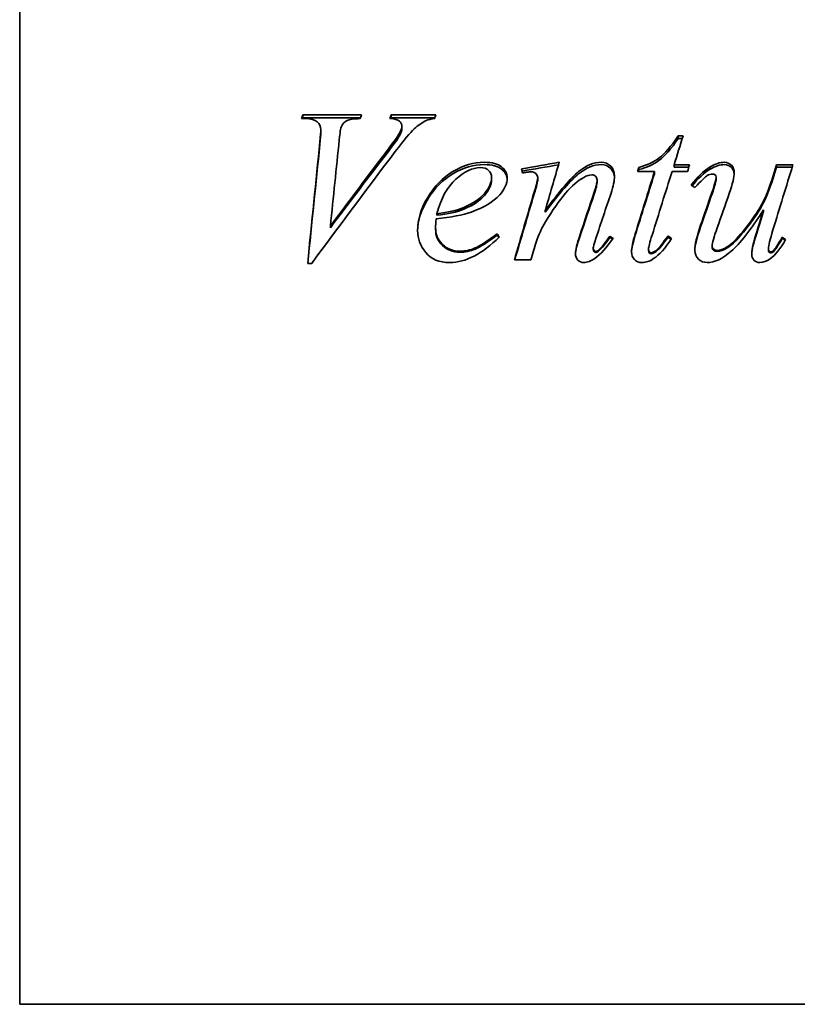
# Model space of a CAD drawing. Header units: millimetres. Extents: x 239 to 601, y 39 to 555.
# Tile 2 of 6: x 239 to 318, y 261 to 360. Entities that reach past the tile are written whole.
import ezdxf

# ---------------------------------------------------------------- set-up
doc = ezdxf.new("R2010")
doc.units = ezdxf.units.MM
doc.header["$LTSCALE"] = 2
doc.layers.add('Krawędzie widoczne(ISO)', color=7, linetype='Continuous', lineweight=35, true_color=0x262659)

msp = doc.modelspace()

# ---------------------------------------------------------------- linework, layer by layer
at = {"layer": 'Krawędzie widoczne(ISO)'}
for p, q in [((239.301, 398.221), (239.301, 260.521)), ((267.886, 350.384), (273.817, 350.384)), ((267.886, 350.079), (267.886, 350.384)), ((276.832, 350.384), (281.33, 350.384)), ((276.832, 350.079), (276.832, 350.384)), ((268.18, 349.998), (267.776, 349.998)), ((267.886, 350.079), (273.72, 350.079)), ((276.832, 350.079), (281.242, 350.079)), ((277.898, 348.96), (277.898, 349.249)), ((269.712, 348.601), (269.712, 348.885)), ((277.739, 348.393), (277.739, 348.673)), ((305.815, 348.249), (306.305, 348.249)), ((305.815, 347.975), (305.815, 348.249)), ((305.815, 347.975), (306.221, 347.975)), ((305.411, 345.333), (306.942, 345.333)), ((305.411, 345.101), (305.411, 345.333)), ((315.729, 345.333), (317.408, 345.333)), ((315.729, 345.101), (315.729, 345.333)), ((303.413, 344.641), (301.722, 344.641)), ((301.832, 344.843), (301.832, 345.071)), ((303.413, 344.419), (303.413, 344.641)), ((306.759, 344.641), (305.19, 344.641)), ((305.411, 345.101), (306.881, 345.101)), ((309.05, 344.89), (309.05, 345.118)), ((315.472, 344.219), (315.472, 344.437)), ((315.729, 345.101), (317.336, 345.101)), ((286.967, 343.818), (286.967, 344.031)), ((291.624, 343.829), (291.624, 344.043)), ((297.616, 343.617), (297.616, 343.827)), ((309.651, 343.877), (309.651, 344.09)), ((281.44, 340.235), (281.44, 340.395)), ((292.371, 340.533), (292.371, 340.697)), ((314.43, 340.616), (314.43, 340.782)), ((270.68, 338.969), (270.68, 339.111)), ((281.305, 338.814), (281.305, 338.953)), ((287.531, 338.228), (287.531, 338.358)), ((298.891, 337.988), (298.891, 338.115)), ((304.786, 338.024), (304.786, 338.152)), ((316.33, 337.904), (316.33, 338.03)), ((297.237, 336.825), (297.237, 336.935)), ((297.763, 336.609), (297.763, 336.715)), ((302.812, 336.693), (302.812, 336.801)), ((303.732, 336.693), (303.732, 336.801)), ((309.246, 337.041), (309.246, 337.154)), ((314.933, 336.777), (314.933, 336.886)), ((268.793, 335.374), (268.388, 335.374)), ((290.925, 335.716), (289.271, 335.716)), ((331.19, 260.521), (239.301, 260.521))]:
    msp.add_line(p, q, dxfattribs=at)
for points in [[(267.776, 349.998), (267.812, 350.127), (267.849, 350.256), (267.886, 350.384)], [(273.817, 350.384), (273.777, 350.256), (273.736, 350.127), (273.695, 349.998)], [(276.697, 349.998), (276.742, 350.127), (276.787, 350.256), (276.832, 350.384)], [(281.33, 350.384), (281.293, 350.256), (281.256, 350.127), (281.219, 349.998)], [(267.863, 349.998), (267.87, 350.025), (267.878, 350.052), (267.886, 350.079)], [(271.795, 349.19), (271.722, 349.034), (271.648, 348.592), (271.575, 347.86)], [(276.801, 349.99), (276.811, 350.02), (276.822, 350.049), (276.832, 350.079)], [(277.739, 348.673), (277.845, 348.893), (277.898, 349.085), (277.898, 349.249)], [(281.219, 349.998), (280.86, 349.967), (280.574, 349.901), (280.362, 349.8)], [(269.626, 347.647), (269.683, 348.262), (269.712, 348.673), (269.712, 348.885)], [(269.626, 347.382), (269.683, 347.987), (269.712, 348.393), (269.712, 348.601)], [(276.538, 346.937), (277.175, 347.775), (277.576, 348.352), (277.739, 348.673)], [(276.538, 346.682), (277.175, 347.508), (277.576, 348.076), (277.739, 348.393)], [(277.739, 348.393), (277.845, 348.609), (277.898, 348.798), (277.898, 348.96)], [(306.305, 348.249), (306.007, 347.283), (305.709, 346.31), (305.411, 345.333)], [(268.388, 335.374), (268.801, 339.521), (269.214, 343.634), (269.626, 347.647)], [(268.397, 335.374), (268.807, 339.431), (269.217, 343.455), (269.626, 347.382)], [(271.575, 347.86), (271.277, 344.988), (270.978, 342.063), (270.68, 339.111)], [(277.237, 346.677), (274.422, 342.972), (271.607, 339.187), (268.793, 335.374)], [(270.68, 339.111), (272.633, 341.748), (274.585, 344.362), (276.538, 346.937)], [(270.68, 338.969), (272.633, 341.568), (274.585, 344.145), (276.538, 346.682)], [(289.994, 344.915), (291.264, 345.138), (292.535, 345.361), (293.805, 345.583)], [(290.048, 344.699), (291.276, 344.911), (292.504, 345.123), (293.732, 345.335)], [(293.805, 345.583), (293.327, 343.967), (292.849, 342.337), (292.371, 340.697)], [(306.942, 345.333), (306.881, 345.102), (306.82, 344.872), (306.759, 344.641)], [(309.05, 345.118), (309.565, 345.428), (310.039, 345.583), (310.472, 345.583)], [(309.05, 344.89), (309.565, 345.195), (310.039, 345.348), (310.472, 345.348)], [(317.408, 345.333), (316.734, 343.163), (316.06, 340.969), (315.386, 338.759)], [(315.472, 344.437), (315.558, 344.736), (315.643, 345.035), (315.729, 345.333)], [(290.092, 344.521), (290.059, 344.653), (290.027, 344.784), (289.994, 344.915)], [(290.496, 344.581), (290.362, 344.561), (290.227, 344.541), (290.092, 344.521)], [(290.95, 344.629), (290.868, 344.629), (290.717, 344.613), (290.496, 344.581)], [(297.077, 344.318), (296.857, 344.318), (296.587, 344.23), (296.268, 344.055)], [(299.381, 344.174), (299.381, 343.743), (299.263, 343.172), (299.026, 342.458)], [(301.477, 338.346), (302.122, 340.46), (302.768, 342.561), (303.413, 344.641)], [(301.477, 338.216), (302.122, 340.299), (302.768, 342.37), (303.413, 344.419)], [(301.722, 344.641), (301.759, 344.784), (301.795, 344.927), (301.832, 345.071)], [(301.78, 344.641), (301.797, 344.708), (301.815, 344.775), (301.832, 344.843)], [(305.19, 344.641), (304.52, 342.526), (303.85, 340.388), (303.18, 338.237)], [(307.138, 343.275), (307.743, 344.116), (308.38, 344.729), (309.05, 345.118)], [(307.237, 343.206), (307.812, 343.966), (308.417, 344.526), (309.05, 344.89)], [(311.477, 344.509), (311.477, 344.119), (311.305, 343.429), (310.962, 342.434)], [(315.472, 344.219), (315.558, 344.513), (315.643, 344.807), (315.729, 345.101)], [(288.536, 344.019), (288.536, 343.42), (288.286, 342.847), (287.788, 342.302)], [(291.268, 342.578), (291.505, 343.388), (291.624, 343.875), (291.624, 344.043)], [(291.268, 342.387), (291.505, 343.185), (291.624, 343.664), (291.624, 343.829)], [(297.335, 342.566), (297.522, 343.112), (297.616, 343.531), (297.616, 343.827)], [(297.335, 342.375), (297.522, 342.912), (297.616, 343.326), (297.616, 343.617)], [(307.482, 343.035), (307.367, 343.115), (307.253, 343.195), (307.138, 343.275)], [(309.234, 342.591), (309.512, 343.392), (309.651, 343.891), (309.651, 344.09)], [(309.234, 342.399), (309.512, 343.189), (309.651, 343.68), (309.651, 343.877)], [(287.788, 342.302), (287.134, 341.588), (286.174, 341.008), (284.908, 340.564)], [(289.271, 335.716), (289.937, 338.018), (290.603, 340.309), (291.268, 342.578)], [(289.298, 335.716), (289.955, 337.953), (290.612, 340.181), (291.268, 342.387)], [(295.864, 338.176), (296.354, 339.647), (296.844, 341.111), (297.335, 342.566)], [(295.864, 338.048), (296.354, 339.497), (296.844, 340.941), (297.335, 342.375)], [(299.026, 342.458), (298.515, 340.946), (298.004, 339.424), (297.494, 337.896)], [(308.082, 339.22), (308.466, 340.348), (308.85, 341.472), (309.234, 342.591)], [(308.082, 339.077), (308.466, 340.189), (308.85, 341.296), (309.234, 342.399)], [(310.962, 342.434), (310.558, 341.279), (310.153, 340.118), (309.749, 338.953)], [(284.908, 340.564), (284.067, 340.266), (282.886, 340.032), (281.366, 339.862)], [(281.44, 340.395), (282.559, 340.516), (283.47, 340.726), (284.173, 341.024)], [(281.44, 340.235), (282.559, 340.354), (283.47, 340.561), (284.173, 340.854)], [(313.388, 337.312), (313.511, 337.815), (313.858, 338.977), (314.43, 340.782)], [(313.388, 337.197), (313.511, 337.693), (313.858, 338.838), (314.43, 340.616)], [(281.366, 339.862), (281.326, 339.499), (281.305, 339.196), (281.305, 338.953)], [(292.408, 339.572), (292.032, 338.95), (291.718, 338.27), (291.464, 337.531)], [(307.494, 336.691), (307.494, 337.244), (307.69, 338.088), (308.082, 339.22)], [(287.531, 338.358), (287.604, 338.253), (287.678, 338.148), (287.751, 338.042)], [(287.531, 338.228), (287.587, 338.149), (287.643, 338.07), (287.699, 337.991)], [(301.097, 336.533), (301.097, 336.931), (301.223, 337.536), (301.477, 338.346)], [(301.098, 336.484), (301.109, 336.876), (301.235, 337.454), (301.477, 338.216)], [(303.18, 338.237), (302.935, 337.499), (302.812, 337.02), (302.812, 336.801)], [(307.495, 336.643), (307.508, 337.188), (307.704, 338.001), (308.082, 339.077)], [(309.749, 338.953), (309.414, 338.007), (309.246, 337.406), (309.246, 337.154)], [(315.386, 338.759), (315.084, 337.772), (314.933, 337.146), (314.933, 336.886)], [(287.751, 338.042), (286.003, 336.324), (284.336, 335.459), (282.751, 335.459)], [(291.464, 337.531), (291.285, 336.927), (291.105, 336.322), (290.925, 335.716)], [(295.435, 336.362), (295.435, 336.72), (295.578, 337.325), (295.864, 338.176)], [(295.436, 336.311), (295.449, 336.668), (295.591, 337.248), (295.864, 338.048)], [(297.494, 337.896), (297.322, 337.369), (297.237, 337.048), (297.237, 336.935)], [(299.234, 337.908), (298.58, 336.952), (297.964, 336.273), (297.384, 335.874)], [(297.763, 336.715), (298.107, 337.016), (298.482, 337.483), (298.891, 338.115)], [(297.763, 336.609), (298.107, 336.905), (298.482, 337.365), (298.891, 337.988)], [(298.891, 338.115), (299.005, 338.046), (299.12, 337.977), (299.234, 337.908)], [(298.891, 337.988), (298.985, 337.932), (299.079, 337.876), (299.173, 337.82)], [(305.153, 337.884), (304.516, 336.911), (303.907, 336.232), (303.327, 335.85)], [(303.732, 336.801), (303.887, 336.947), (304.238, 337.398), (304.786, 338.152)], [(303.732, 336.693), (303.887, 336.837), (304.238, 337.281), (304.786, 338.024)], [(304.786, 338.152), (304.908, 338.062), (305.031, 337.973), (305.153, 337.884)], [(304.786, 338.024), (304.89, 337.949), (304.994, 337.875), (305.098, 337.8)], [(313.241, 336.325), (313.241, 336.577), (313.29, 336.906), (313.388, 337.312)], [(316.661, 337.775), (316.154, 336.883), (315.631, 336.236), (315.092, 335.838)], [(316.33, 338.03), (316.44, 337.945), (316.55, 337.86), (316.661, 337.775)], [(316.33, 337.904), (316.424, 337.833), (316.518, 337.761), (316.612, 337.69)], [(297.482, 336.581), (297.555, 336.581), (297.649, 336.626), (297.763, 336.715)], [(297.482, 336.477), (297.555, 336.477), (297.649, 336.521), (297.763, 336.609)], [(303.082, 336.435), (303.246, 336.435), (303.462, 336.557), (303.732, 336.801)], [(303.082, 336.333), (303.246, 336.333), (303.462, 336.453), (303.732, 336.693)], [(313.242, 336.281), (313.249, 336.521), (313.298, 336.827), (313.388, 337.197)], [(297.384, 335.874), (296.975, 335.598), (296.612, 335.459), (296.293, 335.459)], [(303.327, 335.85), (302.943, 335.59), (302.551, 335.459), (302.151, 335.459)], [(315.092, 335.838), (314.741, 335.585), (314.397, 335.459), (314.062, 335.459)]]:
    msp.add_open_spline(points, degree=3, dxfattribs=at)
for points, knots in [([(269.712, 348.885), (269.712, 349.206), (269.589, 349.472), (269.344, 349.682), (269.099, 349.893), (268.711, 349.998), (268.18, 349.998)], [0, 0, 0, 0, 1, 1, 1, 2, 2, 2, 2]), ([(273.695, 349.998), (273.049, 349.991), (272.608, 349.926), (272.371, 349.805), (272.134, 349.684), (271.942, 349.48), (271.795, 349.19)], [0, 0, 0, 0, 1, 1, 1, 2, 2, 2, 2]), ([(277.898, 349.249), (277.898, 349.437), (277.815, 349.601), (277.647, 349.741), (277.48, 349.882), (277.163, 349.967), (276.697, 349.998)], [0, 0, 0, 0, 1, 1, 1, 2, 2, 2, 2]), ([(280.362, 349.8), (279.953, 349.612), (279.549, 349.333), (279.148, 348.961), (278.748, 348.589), (278.111, 347.831), (277.237, 346.677)], [0, 0, 0, 0, 1, 1, 1, 2, 2, 2, 2]), ([(301.832, 345.071), (302.649, 345.285), (303.339, 345.607), (303.903, 346.035), (304.467, 346.463), (305.104, 347.204), (305.815, 348.249)], [0, 0, 0, 0, 1, 1, 1, 2, 2, 2, 2]), ([(301.832, 344.843), (302.649, 345.054), (303.339, 345.371), (303.903, 345.793), (304.467, 346.215), (305.104, 346.945), (305.815, 347.975)], [0, 0, 0, 0, 1, 1, 1, 2, 2, 2, 2]), ([(279.491, 338.698), (279.491, 339.791), (279.83, 340.903), (280.509, 342.031), (281.187, 343.159), (282.038, 344.031), (283.064, 344.653), (284.089, 345.274), (285.145, 345.583), (286.232, 345.583)], [0, 0, 0, 0, 1, 1, 1, 2, 2, 2, 3, 3, 3, 3]), ([(279.492, 338.637), (279.507, 339.69), (279.846, 340.76), (280.509, 341.847), (281.187, 342.959), (282.038, 343.818), (283.064, 344.431), (284.089, 345.043), (285.145, 345.348), (286.232, 345.348)], [0.022849, 0.022849, 0.022849, 0.022849, 1, 1, 1, 2, 2, 2, 3, 3, 3, 3]), ([(286.232, 345.583), (287.016, 345.583), (287.596, 345.428), (287.972, 345.118), (288.348, 344.808), (288.536, 344.442), (288.536, 344.019)], [0, 0, 0, 0, 1, 1, 1, 2, 2, 2, 2]), ([(286.232, 345.348), (287.016, 345.348), (287.596, 345.195), (287.972, 344.89), (288.319, 344.607), (288.506, 344.278), (288.532, 343.9)], [0, 0, 0, 0, 1, 1, 1, 1.923836, 1.923836, 1.923836, 1.923836]), ([(292.371, 340.697), (293.842, 342.704), (294.969, 344.011), (295.754, 344.641), (296.538, 345.27), (297.294, 345.583), (298.021, 345.583)], [0, 0, 0, 0, 1, 1, 1, 2, 2, 2, 2]), ([(292.371, 340.533), (293.842, 342.51), (294.969, 343.799), (295.754, 344.419), (296.538, 345.039), (297.294, 345.348), (298.021, 345.348)], [0, 0, 0, 0, 1, 1, 1, 2, 2, 2, 2]), ([(298.021, 345.583), (298.413, 345.583), (298.738, 345.452), (298.995, 345.19), (299.252, 344.927), (299.381, 344.589), (299.381, 344.174)], [0, 0, 0, 0, 1, 1, 1, 2, 2, 2, 2]), ([(298.021, 345.348), (298.413, 345.348), (298.738, 345.219), (298.995, 344.96), (299.231, 344.723), (299.359, 344.423), (299.378, 344.059)], [0, 0, 0, 0, 1, 1, 1, 1.91708, 1.91708, 1.91708, 1.91708]), ([(310.472, 345.583), (310.766, 345.583), (311.007, 345.482), (311.195, 345.279), (311.383, 345.077), (311.477, 344.82), (311.477, 344.509)], [0, 0, 0, 0, 1, 1, 1, 2, 2, 2, 2]), ([(310.472, 345.348), (310.766, 345.348), (311.007, 345.248), (311.195, 345.048), (311.36, 344.873), (311.453, 344.656), (311.473, 344.398)], [0, 0, 0, 0, 1, 1, 1, 1.879582, 1.879582, 1.879582, 1.879582]), ([(285.815, 345.047), (285.039, 345.047), (284.218, 344.658), (283.352, 343.875), (282.486, 343.092), (281.848, 341.935), (281.44, 340.395)], [0, 0, 0, 0, 1, 1, 1, 2, 2, 2, 2]), ([(286.967, 344.031), (286.967, 344.334), (286.867, 344.579), (286.667, 344.766), (286.467, 344.953), (286.183, 345.047), (285.815, 345.047)], [0, 0, 0, 0, 1, 1, 1, 2, 2, 2, 2]), ([(291.624, 344.043), (291.624, 344.194), (291.558, 344.33), (291.428, 344.449), (291.297, 344.569), (291.138, 344.629), (290.95, 344.629)], [0, 0, 0, 0, 1, 1, 1, 2, 2, 2, 2]), ([(297.616, 343.827), (297.616, 343.971), (297.563, 344.088), (297.457, 344.18), (297.351, 344.272), (297.224, 344.318), (297.077, 344.318)], [0, 0, 0, 0, 1, 1, 1, 2, 2, 2, 2]), ([(309.295, 344.402), (309.107, 344.402), (308.922, 344.348), (308.738, 344.24), (308.554, 344.132), (308.135, 343.732), (307.482, 343.035)], [0, 0, 0, 0, 1, 1, 1, 2, 2, 2, 2]), ([(309.651, 344.09), (309.651, 344.17), (309.614, 344.242), (309.54, 344.306), (309.467, 344.37), (309.385, 344.402), (309.295, 344.402)], [0, 0, 0, 0, 1, 1, 1, 2, 2, 2, 2]), ([(309.773, 336.691), (310.027, 336.691), (310.357, 336.811), (310.766, 337.05), (311.174, 337.29), (311.718, 337.828), (312.396, 338.662), (313.074, 339.496), (313.634, 340.275), (314.075, 340.999), (314.516, 341.724), (314.982, 342.875), (315.472, 344.437)], [0, 0, 0, 0, 1, 1, 1, 2, 2, 2, 3, 3, 3, 4, 4, 4, 4]), ([(309.773, 336.585), (310.027, 336.585), (310.357, 336.703), (310.766, 336.939), (311.174, 337.175), (311.718, 337.705), (312.396, 338.527), (313.074, 339.349), (313.634, 340.116), (314.075, 340.831), (314.516, 341.545), (314.982, 342.679), (315.472, 344.219)], [0, 0, 0, 0, 1, 1, 1, 2, 2, 2, 3, 3, 3, 4, 4, 4, 4]), ([(284.173, 341.024), (285.104, 341.426), (285.803, 341.905), (286.268, 342.458), (286.734, 343.012), (286.967, 343.536), (286.967, 344.031)], [0, 0, 0, 0, 1, 1, 1, 2, 2, 2, 2]), ([(284.173, 340.854), (285.104, 341.251), (285.803, 341.723), (286.268, 342.268), (286.734, 342.814), (286.967, 343.33), (286.967, 343.818)], [0, 0, 0, 0, 1, 1, 1, 2, 2, 2, 2]), ([(296.268, 344.055), (295.68, 343.735), (295.067, 343.202), (294.43, 342.452), (293.793, 341.702), (293.119, 340.743), (292.408, 339.572)], [0, 0, 0, 0, 1, 1, 1, 2, 2, 2, 2]), ([(314.43, 340.782), (313.131, 338.76), (312.042, 337.359), (311.164, 336.6), (310.286, 335.84), (309.479, 335.459), (308.744, 335.459)], [0, 0, 0, 0, 1, 1, 1, 2, 2, 2, 2]), ([(282.751, 335.459), (281.673, 335.459), (280.86, 335.797), (280.312, 336.472), (279.765, 337.146), (279.491, 337.889), (279.491, 338.698)], [0, 0, 0, 0, 1, 1, 1, 2, 2, 2, 2]), ([(281.305, 338.953), (281.305, 338.306), (281.542, 337.753), (282.016, 337.294), (282.49, 336.835), (283.066, 336.606), (283.744, 336.606)], [0, 0, 0, 0, 1, 1, 1, 2, 2, 2, 2]), ([(281.305, 338.814), (281.305, 338.176), (281.542, 337.631), (282.016, 337.179), (282.49, 336.727), (283.066, 336.501), (283.744, 336.501)], [0, 0, 0, 0, 1, 1, 1, 2, 2, 2, 2]), ([(283.744, 336.606), (284.283, 336.606), (284.802, 336.713), (285.3, 336.929), (285.799, 337.144), (286.542, 337.621), (287.531, 338.358)], [0, 0, 0, 0, 1, 1, 1, 2, 2, 2, 2]), ([(283.744, 336.501), (284.283, 336.501), (284.802, 336.607), (285.3, 336.819), (285.799, 337.031), (286.542, 337.501), (287.531, 338.228)], [0, 0, 0, 0, 1, 1, 1, 2, 2, 2, 2]), ([(315.141, 336.533), (315.239, 336.533), (315.345, 336.586), (315.46, 336.691), (315.574, 336.797), (315.864, 337.244), (316.33, 338.03)], [0, 0, 0, 0, 1, 1, 1, 2, 2, 2, 2]), ([(315.141, 336.429), (315.239, 336.429), (315.345, 336.481), (315.46, 336.585), (315.574, 336.689), (315.864, 337.129), (316.33, 337.904)], [0, 0, 0, 0, 1, 1, 1, 2, 2, 2, 2]), ([(296.293, 335.459), (296.031, 335.459), (295.823, 335.541), (295.668, 335.703), (295.513, 335.866), (295.435, 336.086), (295.435, 336.362)], [0, 0, 0, 0, 1, 1, 1, 2, 2, 2, 2]), ([(297.237, 336.935), (297.237, 336.837), (297.263, 336.754), (297.316, 336.685), (297.369, 336.616), (297.424, 336.581), (297.482, 336.581)], [0, 0, 0, 0, 1, 1, 1, 2, 2, 2, 2]), ([(297.237, 336.825), (297.237, 336.729), (297.263, 336.647), (297.316, 336.579), (297.369, 336.511), (297.424, 336.477), (297.482, 336.477)], [0, 0, 0, 0, 1, 1, 1, 2, 2, 2, 2]), ([(302.151, 335.459), (301.84, 335.459), (301.587, 335.559), (301.391, 335.758), (301.195, 335.958), (301.097, 336.216), (301.097, 336.533)], [0, 0, 0, 0, 1, 1, 1, 2, 2, 2, 2]), ([(302.812, 336.801), (302.812, 336.687), (302.839, 336.598), (302.892, 336.533), (302.945, 336.468), (303.009, 336.435), (303.082, 336.435)], [0, 0, 0, 0, 1, 1, 1, 2, 2, 2, 2]), ([(302.812, 336.693), (302.812, 336.581), (302.839, 336.493), (302.892, 336.429), (302.945, 336.365), (303.009, 336.333), (303.082, 336.333)], [0, 0, 0, 0, 1, 1, 1, 2, 2, 2, 2]), ([(308.744, 335.459), (308.393, 335.459), (308.096, 335.575), (307.855, 335.807), (307.614, 336.039), (307.494, 336.334), (307.494, 336.691)], [0, 0, 0, 0, 1, 1, 1, 2, 2, 2, 2]), ([(309.246, 337.154), (309.246, 337.008), (309.293, 336.894), (309.387, 336.813), (309.481, 336.732), (309.61, 336.691), (309.773, 336.691)], [0, 0, 0, 0, 1, 1, 1, 2, 2, 2, 2]), ([(309.246, 337.041), (309.246, 336.897), (309.293, 336.785), (309.387, 336.705), (309.481, 336.625), (309.61, 336.585), (309.773, 336.585)], [0, 0, 0, 0, 1, 1, 1, 2, 2, 2, 2]), ([(314.062, 335.459), (313.817, 335.459), (313.619, 335.541), (313.468, 335.703), (313.317, 335.866), (313.241, 336.073), (313.241, 336.325)], [0, 0, 0, 0, 1, 1, 1, 2, 2, 2, 2]), ([(314.933, 336.886), (314.933, 336.764), (314.951, 336.675), (314.988, 336.618), (315.025, 336.561), (315.076, 336.533), (315.141, 336.533)], [0, 0, 0, 0, 1, 1, 1, 2, 2, 2, 2]), ([(314.933, 336.777), (314.933, 336.657), (314.951, 336.569), (314.988, 336.513), (315.025, 336.457), (315.076, 336.429), (315.141, 336.429)], [0, 0, 0, 0, 1, 1, 1, 2, 2, 2, 2])]:
    msp.add_open_spline(points, degree=3, knots=knots, dxfattribs=at)

doc.saveas('drawing.dxf')
